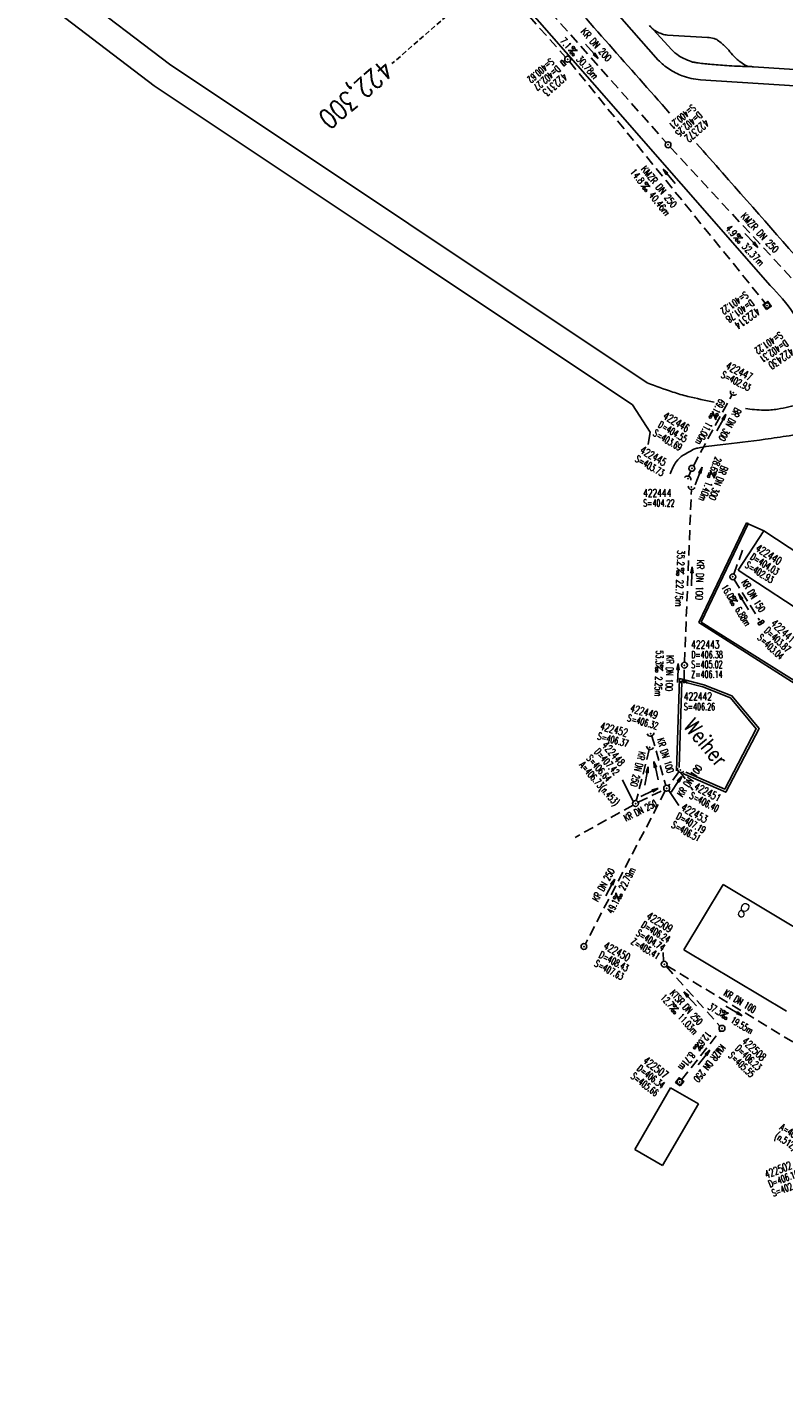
# Model space of a CAD drawing. Extents: x 451514 to 452057, y 434110 to 434694.
# Tile 1 of 16: x 451603 to 451700, y 434281 to 434457. Entities that reach past the tile are written whole.
import ezdxf
from ezdxf.enums import TextEntityAlignment as Align

# ---------------------------------------------------------------- set-up
doc = ezdxf.new("R2010")
doc.units = 0
doc.header["$LTSCALE"] = 1.3
doc.header["$MEASUREMENT"] = 0
for name, pattern in [('AUSGEZOGEN', [0]), ('GESTRICH-X2', [1.5, 1, -0.5]), ('GESTRICHELT', [0.75, 0.5, -0.25])]:
    doc.linetypes.add(name, pattern=pattern)
doc.layers.get('0').update_dxf_attribs({"linetype": 'CONTINUOUS'})
for name, color, linetype in [('10', 7, 'CONTINUOUS'), ('FBR', 8, 'CONTINUOUS'), ('GEBAEUDE', 6, 'CONTINUOUS'), ('HAUSNR', 7, 'AUSGEZOGEN'), ('HEKTOM', 1, 'GESTRICHELT'), ('KANAL', 7, 'GESTRICH-X2'), ('MAUER', 7, 'AUSGEZOGEN'), ('PFEIL', 7, 'CONTINUOUS'), ('SCHACHTNR', 6, 'CONTINUOUS'), ('SCHMUTZWASSER', 30, 'GESTRICH-X2'), ('SCHRIFT', 7, 'CONTINUOUS'), ('SCHSYMBOL', 7, 'CONTINUOUS'), ('TEXTO', 4, 'CONTINUOUS'), ('TEXTU', 4, 'CONTINUOUS')]:
    doc.layers.add(name, color=color, linetype=linetype)
doc.styles.add('ROMANS', font='romans.shx', dxfattribs={"width": 0.8})

# ---------------------------------------------------------------- blocks, each defined once
blk = doc.blocks.new('GST')
at = {"color": 0}
blk.add_circle((0, 0), 0.75, dxfattribs=at)
blk.add_point((0, 0), dxfattribs=at)
blk = doc.blocks.new('17')
blk.add_lwpolyline([(-0.76, -1.22), (0.75, -1.22), (0.75, -1.8), (-0.76, -1.8)], close=True)
blk.add_blockref('GST', (0, 0))
blk = doc.blocks.new('PROM')
blk.add_line((1.57, 1.82), (0.02, 0.02))
for centre, radius in [((0.32, 1.51), 0.317), ((0.94, 0.29), 0.283), ((1.64, 0.29), 0.283)]:
    blk.add_circle(centre, radius)
blk.add_arc((0.99, 2.68), 1.03, 239.1414, 303.3549)
blk = doc.blocks.new('PFEIL2')
at = {"color": 0}
for p, q in [((0.88, 0), (-2.4, -0.01)), ((0.88, -0.27), (0.88, 0.28)), ((0.88, 0.28), (2.43, 0.01)), ((0.91, 0.27), (0.88, 0.26)), ((0.97, 0.26), (0.88, 0.25)), ((1.02, 0.25), (0.88, 0.23)), ((1.07, 0.24), (0.88, 0.21)), ((1.13, 0.23), (0.88, 0.19)), ((1.18, 0.22), (0.88, 0.17)), ((1.24, 0.21), (0.88, 0.15)), ((1.29, 0.21), (0.88, 0.14)), ((1.34, 0.2), (0.88, 0.12)), ((1.4, 0.19), (0.88, 0.1)), ((1.45, 0.18), (0.88, 0.08)), ((1.51, 0.17), (0.88, 0.06)), ((1.56, 0.16), (0.88, 0.04)), ((1.61, 0.15), (0.88, 0.02)), ((1.67, 0.14), (0.88, 0.01)), ((1.72, 0.13), (0.88, -0.01)), ((1.78, 0.12), (0.88, -0.03)), ((1.83, 0.11), (0.88, -0.05)), ((1.88, 0.1), (0.88, -0.07)), ((1.94, 0.09), (0.88, -0.09)), ((2.05, 0.08), (0.88, -0.12)), ((1.99, 0.08), (0.88, -0.11)), ((2.1, 0.07), (0.88, -0.14)), ((2.15, 0.06), (0.88, -0.16)), ((2.21, 0.05), (0.88, -0.18)), ((2.26, 0.04), (0.88, -0.2)), ((2.32, 0.03), (0.88, -0.22)), ((2.37, 0.02), (0.88, -0.23)), ((2.42, 0.01), (0.88, -0.25)), ((2.43, 0.01), (0.88, -0.27))]:
    blk.add_line(p, q, dxfattribs=at)
blk = doc.blocks.new('10')
blk.add_blockref('GST', (0, 0))
blk = doc.blocks.new('20')
blk.add_lwpolyline([(-0.75, -0.75), (0.75, -0.75), (0.75, 0.75), (-0.75, 0.75)], close=True)
blk.add_circle((0, 0), 0.676)
blk.add_point((0, 0))
blk = doc.blocks.new('42')
at = {"color": 0}
blk.add_arc((-0.02, -0.31), 0.91, 12.5363, 167.4637, dxfattribs=at)
blk.add_point((0, 0), dxfattribs=at)
blk = doc.blocks.new('30')
at = {"color": 0}
for p, q in [((-0.75, -0.29), (-0.75, 0.29)), ((-0.75, 0.29), (0.75, 0.29)), ((0.75, 0.29), (0.75, -0.29)), ((0.75, -0.29), (-0.75, -0.29))]:
    blk.add_line(p, q, dxfattribs=at)
blk.add_point((0, 0), dxfattribs=at)

msp = doc.modelspace()

# ---------------------------------------------------------------- linework, layer by layer
at = {"layer": 'FBR'}
msp.add_line((451697.22, 434392.3), (451695.21, 434393.21), dxfattribs=at)
for points in [[(451586.28, 434627.86, -0.000002), (451573.15, 434642.87, -0.000008)], [(451625.44, 434587.82, 0.000002), (451637.46, 434574.01, 0.000133)], [(451565.71, 434651.37, -0.000004), (451554.1, 434664.65, -0.000055)], [(451592.72, 434625.41, -0.000009), (451606.08, 434610.07, -0.000049)], [(451682.33, 434411.2), (451651.88, 434431.5), (451621.32, 434451.88), (451596.87, 434470.5), (451572.42, 434489.14, -0.048524), (451568.9, 434492.4, -0.052248), (451566.36, 434495.94, -0.011539), (451564.78, 434498.89, -0.010375), (451563.14, 434502.28, -0.004775), (451560.68, 434507.78, -0.030597), (451560.5, 434508.29), (451557.11, 434519.74), (451553.99, 434530.27, -0.052429), (451553.29, 434534.02, -0.021856), (451552.93, 434544.55, -0.037742), (451553.69, 434553.61, 0.037484), (451554.56, 434563.75, 0.017267), (451554.24, 434576.42, 0.027175), (451553.31, 434584.64, 0.008534), (451552.24, 434590.37, 0.012272), (451551.31, 434594.4, 0.011446), (451550.33, 434597.88, 0.007026), (451548.58, 434603.34, 0.02096), (451544.6, 434613.69, 0.021822)], [(451680.46, 434408.39), (451650.01, 434428.69), (451619.36, 434449.13), (451594.83, 434467.82), (451570.37, 434486.45, -0.048524), (451566.38, 434490.16, -0.052248), (451563.43, 434494.27, -0.011539), (451561.77, 434497.36, -0.010375), (451560.07, 434500.87, -0.004775), (451557.59, 434506.44, -0.030597), (451557.26, 434507.33), (451553.87, 434518.78), (451550.75, 434529.31, -0.052429), (451549.93, 434533.76, -0.021856), (451549.55, 434544.58, -0.037742), (451550.36, 434554.15, 0.037484), (451551.18, 434563.78, 0.017267), (451550.87, 434576.22, 0.027175), (451549.98, 434584.08, 0.008534), (451548.93, 434589.69, 0.012272), (451548.04, 434593.56, 0.011446), (451547.1, 434596.89, 0.007026), (451545.38, 434602.26, 0.02096), (451541.5, 434612.35, 0.021822)], [(451706.06, 434491.5, -0.000027), (451686.85, 434513.35, -0.000164)], [(451689.8, 434513.84, 0.000021), (451703.45, 434498.18, 0.000283)], [(451685.19, 434445.64, 0.000076), (451669.73, 434463.13, -0.000439)], [(451682.61, 434456.81, 0.048019), (451683.1, 434456.34, 0.048019), (451683.67, 434455.97, 0.045868), (451684.27, 434455.73, 0.045868), (451684.91, 434455.59)], [(451690.03, 434455.28, -0.057191), (451690.86, 434455.17, -0.096961), (451691.31, 434454.95, -0.012672), (451691.91, 434454.48, -0.021399), (451692.25, 434454.18, -0.029897), (451692.89, 434453.48, 0.027958), (451693.57, 434452.72, 0.033833), (451694.08, 434452.27, 0.025082), (451694.84, 434451.76, 0.092157), (451695.19, 434451.62, 0.046983), (451695.9, 434451.56)], [(451685.46, 434453.7, 0.035634), (451686.32, 434452.99, 0.050953), (451687, 434452.61, 0.006947), (451687.96, 434452.21, 0.049331), (451688.1, 434452.16, 0.006065), (451688.52, 434452.09, 0.008286), (451688.83, 434452.04, 0.003), (451689.69, 434451.94, 0.004743), (451690.23, 434451.88, 0.005764), (451690.32, 434451.87, 0.000231), (451692.49, 434451.71, 0.008302), (451693.79, 434451.63, 0.004559), (451695.67, 434451.57)], [(451689.13, 434449.89, -0.036102), (451687.94, 434450.06, -0.036102), (451686.79, 434450.41, -0.055064), (451685.16, 434451.24, -0.055064), (451683.74, 434452.41)], [(451733.81, 434383.51, 0.000134), (451733.52, 434383.78, -0.006236), (451727.47, 434389.72, -0.031097), (451723.08, 434394.72, -0.024904), (451718.33, 434401.54, -0.000107), (451717.11, 434403.5, -0.000059), (451714.89, 434407.05, -0.001927), (451706.22, 434421.05, 0.011135), (451704.68, 434423.45, 0.031104), (451704.28, 434423.97, 0.001097), (451691.94, 434438, 0.000016), (451688.64, 434441.74, -0.000439)], [(451704.61, 434414.44, -0.061262), (451705.15, 434413.65, -0.068994), (451705.44, 434412.84, -0.084939), (451705.51, 434411.14, -0.140694), (451705.09, 434410.18, -0.100668), (451704.1, 434409.38, -0.051739), (451701.82, 434408.48, -0.026837), (451698.98, 434407.85, -0.044191), (451697.22, 434407.72, -0.042114), (451694.87, 434407.94, -0.013238)], [(451690.88, 434408.73, -0.00608), (451687.51, 434409.48, -0.021667), (451685.6, 434410.03, -0.012422), (451682.33, 434411.2)]]:
    msp.add_lwpolyline(points, format="xyb", dxfattribs=at)
for points in [[(451683.74, 434452.41), (451667.66, 434470.73), (451644.36, 434497.2)], [(451684.91, 434455.59), (451690.03, 434455.28)], [(451695.9, 434451.56), (451703.08, 434451.09)], [(451709.21, 434448.62), (451689.13, 434449.89)]]:
    msp.add_lwpolyline(points, dxfattribs=at)
at = {"layer": 'FBR', "flags": 128}
for points in [[(451637.43, 434492.89), (451654.83, 434472.95), (451675.29, 434449.59), (451698.03, 434423.63)], [(451682.61, 434456.81), (451685.46, 434453.7)], [(451680.46, 434408.39), (451682.71, 434404.91), (451682.46, 434403.32)]]:
    msp.add_lwpolyline(points, dxfattribs=at)
msp.add_lwpolyline([(451685.26, 434399.61, -0.071656), (451686.04, 434401.12, -0.100092), (451686.93, 434401.96, -0.022863), (451688.29, 434402.72, -0.070509), (451688.78, 434402.88, -0.019291), (451691.64, 434403.29, 0.009647), (451697.38, 434404, 0.003754), (451700.44, 434404.46, -0.003369), (451703.85, 434404.97, -0.065924), (451705.64, 434405, -0.030943), (451709.37, 434404.31)], format="xyb", dxfattribs=at)
at = {"layer": 'FBR'}
msp.add_arc((451680.27, 434405.74), 25.21, 34.6554, 45.1927, dxfattribs=at)
at = {"layer": 'GEBAEUDE'}
for p, q in [((451693.94, 434387.29), (451697.22, 434392.3)), ((451697.22, 434392.3), (451707.14, 434385.8)), ((451703.86, 434380.79), (451693.94, 434387.29)), ((451687.02, 434338.81), (451692.01, 434347.16)), ((451692.01, 434347.16), (451705.09, 434339.35)), ((451700.1, 434331), (451687.02, 434338.81)), ((451680.75, 434313.33), (451685.31, 434321.21)), ((451685.31, 434321.21), (451688.87, 434319.17)), ((451688.87, 434319.17), (451684.27, 434311.28)), ((451684.27, 434311.28), (451680.75, 434313.33))]:
    msp.add_line(p, q, dxfattribs=at)
at = {"layer": 'HEKTOM'}
msp.add_line((451661.85, 434462.48), (451649.74, 434451.95), dxfattribs=at)
at = {"layer": 'KANAL'}
for p, q in [((451646.5, 434481.22), (451671.91, 434452.78)), ((451672.41, 434452.22), (451697.41, 434421.38)), ((451688.22, 434400.62), (451693.12, 434409.62)), ((451687.66, 434399.34), (451687.91, 434399.94)), ((451687.09, 434375.53), (451687.97, 434397.53)), ((451693.38, 434386.8), (451694.49, 434389.83)), ((451693.44, 434386.12), (451696.66, 434380.91)), ((451687.03, 434373.28), (451687.06, 434374.78)), ((451682.94, 434366.11), (451684.7, 434359.81)), ((451682.59, 434364.4), (451680.94, 434357.86)), ((451686.38, 434361.53), (451685.03, 434359.74)), ((451684.63, 434359.11), (451674.43, 434339.58)), ((451681.18, 434357.67), (451684.47, 434359.28)), ((451680.53, 434357.3), (451673.12, 434353.18)), ((451684.75, 434336.72), (451691.62, 434329.09)), ((451684.81, 434336.81), (451700.91, 434327.09)), ((451686.72, 434322.25), (451691.66, 434328.5))]:
    msp.add_line(p, q, dxfattribs=at)
at = {"layer": 'MAUER'}
for p, q in [((451688.93, 434380.59), (451694.99, 434393.34)), ((451689.24, 434380.67), (451695.21, 434393.21))]:
    msp.add_line(p, q, dxfattribs=at)
at = {"layer": 'MAUER', "flags": 128}
for points in [[(451694.99, 434393.34), (451695.22, 434393.23)], [(451688.93, 434380.59), (451688.93, 434380.59), (451701.69, 434372.5), (451702.49, 434367.91), (451702.72, 434367.94)], [(451702.72, 434367.94), (451701.92, 434372.68), (451689.24, 434380.67)], [(451686.06, 434361.69), (451686.47, 434373.46), (451689.55, 434372.67), (451693.15, 434371.24), (451696.62, 434367.07), (451692.36, 434358.94), (451686.87, 434361.34)], [(451686.39, 434362.1), (451686.77, 434373.1), (451689.42, 434372.4), (451692.95, 434371), (451696.25, 434367.03), (451692.22, 434359.34), (451687.24, 434361.52)]]:
    msp.add_lwpolyline(points, dxfattribs=at)
at = {"layer": 'SCHACHTNR'}
for p, q in [((451680.54, 434357.74), (451679.16, 434360.54)), ((451685.07, 434359.17), (451686.36, 434357.25)), ((451684.39, 434337.36), (451684.37, 434338.48))]:
    msp.add_line(p, q, dxfattribs=at)
for points in [[(451686.64, 434361.44), (451687.17, 434360.64)], [(451687.88, 434359.57), (451688.14, 434359.19)]]:
    msp.add_lwpolyline(points, dxfattribs=at)
at = {"layer": 'SCHMUTZWASSER'}
for p, q in [((451664.81, 434464.38), (451684.75, 434441.88)), ((451685.25, 434441.31), (451706.75, 434418.12))]:
    msp.add_line(p, q, dxfattribs=at)

# ---------------------------------------------------------------- block references
at = {"layer": '10', "xscale": 0.5, "yscale": 0.5, "zscale": 0.5}
for p, rotation in [((451682.24, 434361.01), 79.53162652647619), ((451683.47, 434361.7), 103.1141383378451), ((451686.05, 434359.96), 55.70850672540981), ((451682.62, 434358.92), 24.76152897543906)]:
    msp.add_blockref('PFEIL2', p, dxfattribs=dict(at, rotation=rotation))
at = {"layer": 'PFEIL'}
for p, xscale, yscale, zscale, rotation in [((451675.25, 434453.53), 0.4999999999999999, 0.4999999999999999, 0.4999999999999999, 311.5358), ((451685.14, 434437.56), 0.5, 0.5, 0.5, 129.0152), ((451695.63, 434429.39), 0.5, 0.5, 0.5, 312.842), ((451691.8, 434406.13), 0.5, 0.5, 0.5, 61.27939999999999), ((451688.9, 434399.29), 0.5, 0.5, 0.5, 68.8658), ((451688.03, 434386.51), 0.5, 0.5, 0.5, 87.75289999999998), ((451694.64, 434383.26), 0.5, 0.5, 0.5, 121.6489), ((451686.25, 434374.15), 0.5, 0.5, 0.5, 88.11709999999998), ((451677.6, 434346.78), 0.5, 0.5, 0.5, 61.42556352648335), ((451687.82, 434332.56), 0.5, 0.5, 0.5, 132.0224), ((451693.42, 434331.02), 0.5, 0.5, 0.5, 328.8945), ((451689.57, 434325.07), 0.5, 0.5, 0.5, 51.64929999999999)]:
    msp.add_blockref('PFEIL2', p, dxfattribs=dict(at, xscale=xscale, yscale=yscale, zscale=zscale, rotation=rotation))
at = {"layer": 'SCHSYMBOL'}
for name, p, xscale, yscale, zscale, rotation in [('17', (451672.17, 434452.51), 0.5, 0.5, 0.5, 311.0346052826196), ('10', (451684.99, 434441.6), 0.5, 0.5, 0.5, 90), ('20', (451697.64, 434421.07), 0.5, 0.5, 0.5, 34.83182361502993), ('42', (451693.32, 434409.94), 0.5, 0.5, 0.5, 151.6952119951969), ('42', (451687.52, 434398.99), 0.5, 0.5, 0.5, 338.5081462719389), ('10', (451688.03, 434400.29), 0.5, 0.5, 0.5, 90), ('42', (451687.97, 434397.89), 0.5, 0.5, 0.5, 169.1564469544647), ('10', (451693.26, 434386.45), 0.5, 0.5, 0.5, 90), ('30', (451696.87, 434380.59), 0.5, 0.5, 0.5, 31.00071521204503), ('10', (451687.08, 434375.16), 0.5, 0.5, 0.5, 90), ('42', (451687.01, 434372.91), 0.5, 0.5, 0.5, 353.3111062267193), ('42', (451682.75, 434366.41), 0.5000000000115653, 0.5000000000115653, 0.5000000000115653, 190.2015071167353), ('42', (451682.66, 434364.69), 0.5, 0.5, 0.5, 167.3253112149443), ('42', (451686.57, 434361.77), 0.5, 0.5, 0.5, 151.1529530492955), ('10', (451684.81, 434359.45), 0.5, 0.5, 0.5, 90), ('10', (451680.84, 434357.5), 0.5, 0.5, 0.5, 90), ('10', (451674.25, 434339.25), 0.5, 0.5, 0.5, 90), ('10', (451684.5, 434336.99), 0.5, 0.5, 0.5, 90), ('10', (451691.88, 434328.8), 0.5, 0.5, 0.5, 90), ('20', (451686.47, 434321.97), 0.5, 0.5, 0.5, 52.33307899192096)]:
    msp.add_blockref(name, p, dxfattribs=dict(at, xscale=xscale, yscale=yscale, zscale=zscale, rotation=rotation))
at = {"layer": 'TEXTU'}
for p, xscale, yscale, zscale, rotation in [((451672.22, 434453.61), 0.4999999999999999, 0.4999999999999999, 0.4999999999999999, 311.5358), ((451681.52, 434436.31), 0.5, 0.5, 0.5, 309.0152), ((451693.34, 434429.66), 0.5, 0.5, 0.5, 312.842), ((451690.65, 434407.62), 0.4999999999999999, 0.4999999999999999, 0.4999999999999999, 241.2794000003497), ((451690.35, 434400.08), 0.5, 0.5, 0.5, 248.8657999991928), ((451686.11, 434387.59), 0.5, 0.5, 0.5, 267.7529000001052), ((451692.7, 434383.54), 0.5, 0.5, 0.5, 301.6489000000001), ((451683.42, 434375.24), 0.5, 0.5, 0.5, 268.1171000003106), ((451678.76, 434344.99), 0.5, 0.5, 0.5, 62.55945973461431), ((451685.16, 434331.31), 0.4999999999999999, 0.4999999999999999, 0.4999999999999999, 312.0224), ((451691.58, 434330.38), 0.5, 0.5, 0.5, 328.8945), ((451688.77, 434327.05), 0.5, 0.5, 0.5, 231.6493000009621)]:
    msp.add_blockref('PROM', p, dxfattribs=dict(at, xscale=xscale, yscale=yscale, zscale=zscale, rotation=rotation))

# ---------------------------------------------------------------- texts
at = {"layer": 'HAUSNR', "style": 'ROMANS', "width": 0.8}
msp.add_text('8', height=1.8, rotation=149.1189, dxfattribs=at).set_placement((451695.61, 434344.34))
at = {"layer": 'HEKTOM', "style": 'ROMANS', "width": 0.8}
msp.add_text('422,300', height=2.5, rotation=221.008, dxfattribs=at).set_placement((451648.54, 434452.63))
at = {"layer": 'SCHACHTNR', "style": 'ROMANS'}
for s, height, rotation, width, p in [('S=400.62', 0.9, 221.0346, 0.6, (451669.96, 434452.72)), ('D=402.27', 0.9, 221.0346, 0.6, (451670.78, 434451.77)), ('422313', 1, 221.0346, 0.7, (451671.6, 434450.83)), ('S=400.21', 0.9, 221.3116, 0.6, (451688.05, 434446.83)), ('D=402.25', 0.9, 221.3116, 0.6, (451688.87, 434445.89)), ('422372', 1, 221.3116, 0.7, (451689.7, 434444.95)), ('S=401.22', 0.9, 215.7409, 0.6, (451694.84, 434422.93)), ('D=401.78', 0.9, 215.7409, 0.6, (451695.57, 434421.91)), ('422314', 1, 215.7409, 0.7, (451696.3, 434420.9)), ('S=401.22', 0.9, 214.3549, 0.6, (451699.25, 434417.79)), ('D=402.31', 0.9, 214.3549, 0.6, (451699.95, 434416.76)), ('422430', 1, 214.3549, 0.7, (451700.66, 434415.73)), ('422447', 1, 332.8788, 0.7, (451692.25, 434413.05)), ('S=402.93', 0.9, 332.8788, 0.6, (451691.68, 434411.94)), ('D=404.55', 0.9, 329.4723, 0.6, (451683.62, 434405.61)), ('422446', 1, 329.4723, 0.7, (451684.25, 434406.69)), ('S=403.69', 0.9, 329.4723, 0.6, (451682.98, 434404.53)), ('422445', 1, 330.0587, 0.7, (451681.31, 434402.31)), ('S=403.73', 0.9, 330.0587, 0.6, (451680.69, 434401.23)), ('422440', 1, 327.817, 0.7, (451696.06, 434389.82)), ('D=404.03', 0.9, 327.817, 0.6, (451695.4, 434388.76)), ('S=402.93', 0.9, 327.817, 0.6, (451694.73, 434387.71)), ('D=403.87', 0.9, 316.7341, 0.6, (451697.19, 434379.46)), ('422441', 1, 316.7341, 0.7, (451698.04, 434380.37)), ('S=403.04', 0.9, 316.7341, 0.6, (451696.33, 434378.55)), ('422449', 1, 344.1313, 0.7, (451680.05, 434369.24)), ('422452', 1, 344.9557, 0.7, (451676.22, 434366.94)), ('S=406.32', 0.9, 344.1313, 0.6, (451679.71, 434368.04)), ('S=406.37', 0.9, 344.9557, 0.6, (451675.9, 434365.73)), ('D=407.42', 0.9, 311.1971, 0.6, (451675.51, 434364.05)), ('422448', 1, 311.1971, 0.7, (451676.45, 434364.87)), ('A=406.73(n.453)', 0.9, 311.1971, 0.6, (451673.57, 434362.36)), ('S=406.64', 0.9, 311.1971, 0.6, (451674.51, 434363.21)), ('S=406.40', 0.9, 332.419, 0.6, (451687.64, 434358.22)), ('422451', 1, 332.419, 0.7, (451688.21, 434359.33)), ('422453', 1, 330.8341, 0.7, (451686.55, 434356.7)), ('S=406.51', 0.9, 330.8341, 0.6, (451685.33, 434354.52)), ('D=407.19', 0.9, 330.8341, 0.6, (451685.94, 434355.61)), ('422509', 1, 328.5915, 0.7, (451682.13, 434342.85)), ('S=404.74', 0.9, 328.5915, 0.6, (451680.82, 434340.71)), ('D=406.24', 0.9, 328.5915, 0.6, (451681.47, 434341.78)), ('422450', 1, 332.0717, 0.7, (451676.66, 434339)), ('Z=405.41', 0.9, 328.5915, 0.6, (451680.17, 434339.65)), ('D=408.43', 0.9, 332.0717, 0.6, (451676.08, 434337.89)), ('S=407.63', 0.9, 332.0717, 0.6, (451675.49, 434336.79)), ('422508', 1, 316.2838, 0.7, (451694.34, 434327.04)), ('S=405.55', 0.9, 316.2838, 0.6, (451692.62, 434325.23)), ('D=406.23', 0.9, 316.2838, 0.6, (451693.48, 434326.14)), ('D=406.34', 0.9, 322.4372, 0.6, (451680.93, 434323.51)), ('422507', 1, 322.4372, 0.7, (451681.69, 434324.5)), ('S=405.66', 0.9, 322.4372, 0.6, (451680.16, 434322.52)), ('A=403.59', 0.9, 328.2511, 0.6, (451699.15, 434315.94)), ('(n.512)', 0.9, 328.2511, 0.6, (451698.52, 434314.82)), ('422502', 1, 21.0842, 0.7, (451697.55, 434309.63)), ('D=406.16', 0.9, 21.0842, 0.6, (451698, 434308.47)), ('S=402.99', 0.9, 21.0842, 0.6, (451698.44, 434307.3))]:
    msp.add_text(s, height=height, rotation=rotation, dxfattribs=dict(at, width=width)).set_placement(p)
for s, height, width, p in [('422444', 1, 0.7, (451681.81, 434396.65)), ('S=404.22', 0.9, 0.6, (451681.81, 434395.4)), ('422443', 1, 0.7, (451687.95, 434377.3)), ('D=406.38', 0.9, 0.6, (451687.95, 434376.05)), ('S=405.02', 0.9, 0.6, (451687.95, 434374.8)), ('Z=406.14', 0.9, 0.6, (451687.95, 434373.55)), ('422442', 1, 0.7, (451687, 434370.68)), ('S=406.26', 0.9, 0.6, (451687, 434369.43))]:
    msp.add_text(s, height=height, dxfattribs=dict(at, width=width)).set_placement(p)
at = {"layer": 'SCHRIFT', "style": 'ROMANS', "width": 0.8}
msp.add_text('Weiher', height=2, rotation=309.4124, dxfattribs=at).set_placement((451686.87, 434367.32))
at = {"layer": 'TEXTO', "style": 'ROMANS'}
for s, rotation, width, p in [('KR DN 200', 311.5358, 0.75, (451675.49, 434454.06)), ('KMZR DN 250', 309.0152, 0.75, (451683.5, 434435.95)), ('KMZR DN 250', 312.842, 0.75, (451696.38, 434430.06)), ('BR DN 300', 241.2794, 0.6, (451692.48, 434406.1)), ('BR DN 300', 248.8658, 0.6, (451690.99, 434398.58)), ('KR DN 100', 267.7529, 0.75, (451688.6, 434386.07)), ('KR DN 150', 301.6489, 0.6, (451695.5, 434383.78)), ('KR DN 100', 268.1171, 0.6, (451684.74, 434374.15)), ('KR DN 100', 286.8705, 0.6, (451684.23, 434363.51)), ('KR DN 250', 255.6326, 0.6, (451680.72, 434362.01)), ('KR DN 100', 55.324, 0.6, (451688.11, 434360.16)), ('KR DN 250', 26.4069, 0.6, (451681.65, 434356.2)), ('KR DN 250', 61.3565, 0.6, (451677.12, 434346.91)), ('KTSR DN 250', 312.0224, 0.6, (451687, 434331.18)), ('KR DN 100', 328.8945, 0.6, (451693.94, 434331.88)), ('KMZR DN 250', 231.6493, 0.6, (451689.94, 434324.61))]:
    msp.add_text(s, height=0.9, rotation=rotation, dxfattribs=dict(at, width=width)).set_placement(p, align=Align.CENTER)
at = {"layer": 'TEXTU', "style": 'ROMANS'}
for s, rotation, width, p in [('7.1', 311.5358, 0.75, (451671.13, 434454.82)), ('30.78m', 311.5358, 0.75, (451673.2, 434452.47)), ('14.8', 309.0152, 0.75, (451680.08, 434438.07)), ('40.46m', 309.0152, 0.75, (451682.46, 434435.13)), ('4.9', 312.842, 0.75, (451692.25, 434430.84)), ('32.37m', 312.842, 0.75, (451694.34, 434428.56)), ('69.1', 241.2794, 0.6, (451691.54, 434409.21)), ('11.00m', 241.2794, 0.6, (451689.92, 434406.3)), ('28.6', 248.8658, 0.6, (451691.02, 434401.81)), ('1.40m', 248.8658, 0.6, (451689.83, 434398.68)), ('35.2', 267.7529, 0.75, (451686.21, 434389.88)), ('22.75m', 267.7529, 0.75, (451686.05, 434386.1)), ('16.0', 301.6489, 0.6, (451691.75, 434385.09)), ('6.88m', 301.6489, 0.6, (451693.5, 434382.25)), ('53.3', 268.1171, 0.6, (451683.48, 434377.06)), ('2.25m', 268.1171, 0.6, (451683.36, 434373.74)), ('22.79m', 62.5595, 0.6, (451679.45, 434346.33)), ('49.1', 62.5595, 0.6, (451677.92, 434343.36)), ('12.7', 312.0224, 0.6, (451683.95, 434332.67)), ('11.03m', 312.0224, 0.6, (451686.16, 434330.2)), ('37.3', 328.8945, 0.6, (451690, 434331.32)), ('19.55m', 328.8945, 0.6, (451692.88, 434329.6)), ('12.6', 231.6493, 0.6, (451689.89, 434328.49)), ('8.71m', 231.6493, 0.6, (451687.83, 434325.87))]:
    msp.add_text(s, height=0.9, rotation=rotation, dxfattribs=dict(at, width=width)).set_placement(p)

doc.saveas('drawing.dxf')
